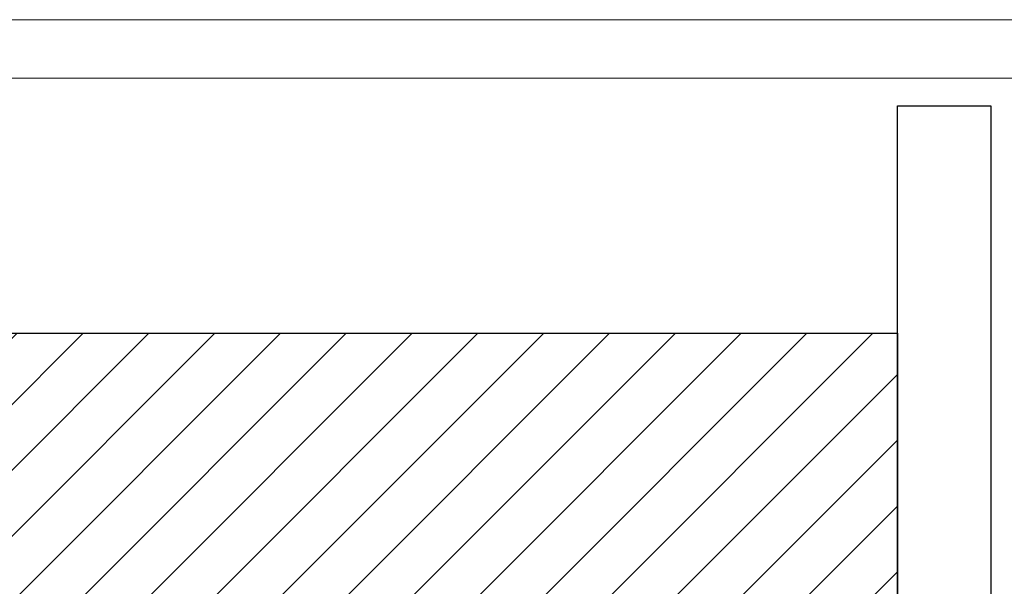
# Model space of a CAD drawing. Header units: millimetres. Extents: x 0 to 39025, y -31299 to 8400.
# Tile 25 of 209: x 6556 to 8236, y -23865 to -22899. Entities that reach past the tile are written whole.
import ezdxf

# ---------------------------------------------------------------- set-up
doc = ezdxf.new("R2010")
doc.units = ezdxf.units.MM
for name, color, linetype in [('FORMAT', 7, 'Continuous'), ('ODMIKI funkcionalni', 253, 'Continuous'), ('SREDNJICE_IN_TOCKE', 252, 'Continuous')]:
    doc.layers.add(name, color=color, linetype=linetype)

msp = doc.modelspace()

# ---------------------------------------------------------------- hatches: boundary and pattern name
at = {"layer": 'ODMIKI funkcionalni'}
h = msp.add_hatch(dxfattribs=at)
h.set_pattern_fill('ANSI31', color=256, scale=25)
h.set_pattern_definition([(45, (0, -33915.06), (-56.1266, 56.1266), [])])
h.paths.add_polyline_path([(7753.6, -24832.1), (7753.6, -23933.8), (6603.6, -23933.8), (6603.6, -24832.1), (6003.6, -24832.1), (6003.6, -23433.8), (8053.6, -23433.8), (8053.6, -24832.1)])

# ---------------------------------------------------------------- linework, layer by layer
at = {"layer": 'FORMAT', "color": 7, "linetype": 'Continuous', "lineweight": 18, "ltscale": 27}
for p, q in [((0, -22898.9), (18568, -22898.9)), ((500, -22998.9), (18468, -22998.9))]:
    msp.add_line(p, q, dxfattribs=at)
at = {"layer": 'ODMIKI funkcionalni'}
msp.add_lwpolyline([(7753.6, -24832.1), (7753.6, -23933.8), (6603.6, -23933.8), (6603.6, -24832.1), (6003.6, -24832.1), (6003.6, -23433.8), (8053.6, -23433.8), (8053.6, -24832.1)], close=True, dxfattribs=at)
at = {"layer": 'SREDNJICE_IN_TOCKE'}
msp.add_lwpolyline([(8053.6, -24832.1), (8053.6, -23045.8), (8213.2, -23045.8), (8213.2, -24832.1)], close=True, dxfattribs=at)

doc.saveas('drawing.dxf')
